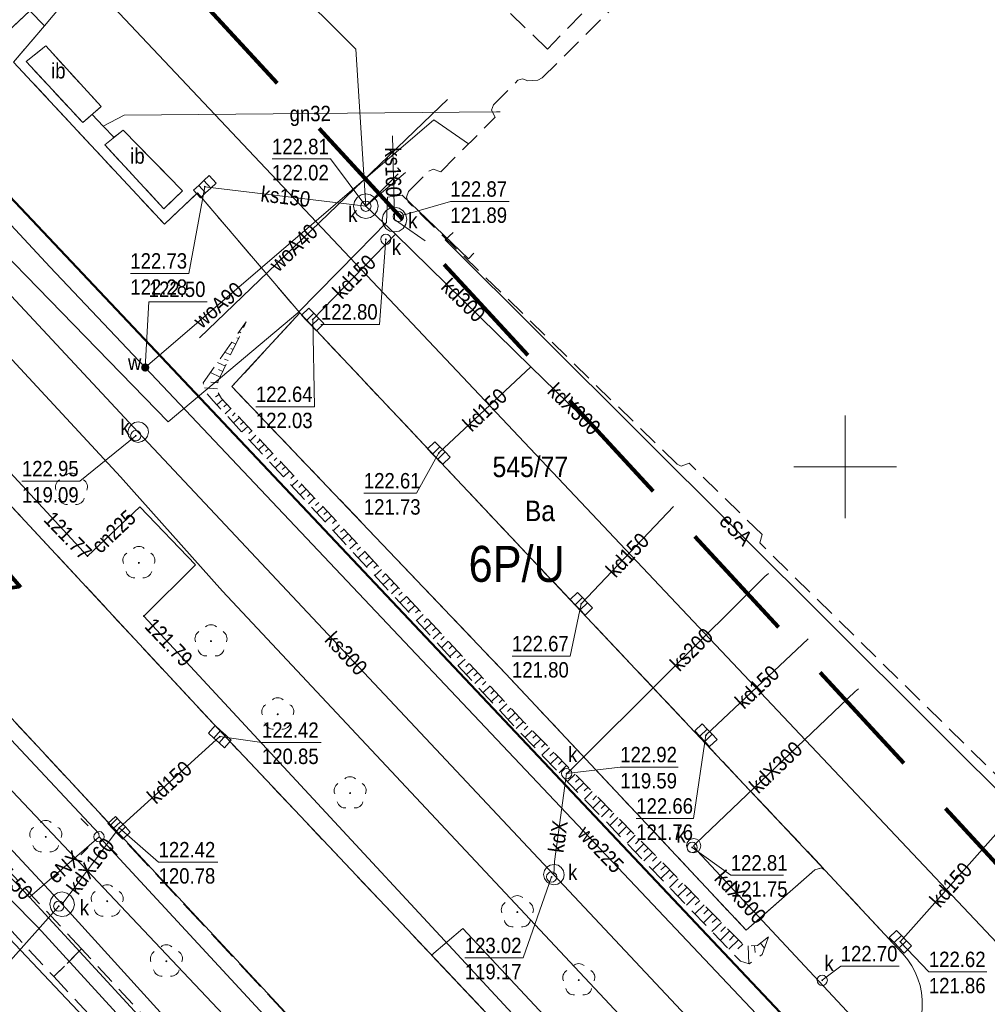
# Model space of a CAD drawing. Header units: metres. Extents: x 0 to 6446955, y 0 to 5658558.
# Tile 80 of 188: x 6441060 to 6441107, y 5654674 to 5654722. Entities that reach past the tile are written whole.
import ezdxf
from ezdxf.enums import TextEntityAlignment as Align

# ---------------------------------------------------------------- set-up
doc = ezdxf.new("R2010")
doc.units = ezdxf.units.M
doc.header["$MEASUREMENT"] = 0
for name, pattern in [('1.0_0.5', [1.5, 1, -0.5]), ('1.5_0.5', [2, 1.5, -0.5]), ('2', [0.9, 0.6, -0.3]), ('219-500', [0]), ('PRZER3-1', [4, 3, -1])]:
    doc.linetypes.add(name, pattern=pattern)
doc.layers.get('0').update_dxf_attribs({"color": 2, "linetype": 'CONTINUOUS', "lineweight": 5})
for name, color, linetype in [('000 Inne (niezydentyfikowane)', 7, 'CONTINUOUS'), ('209-oznaczenie konturu klasyfikacyjnego', 7, 'CONTINUOUS'), ('211-numer działki ewidencyjnej', 7, 'CONTINUOUS'), ('218-kontur użytku gruntowego', 7, 'CONTINUOUS'), ('219-działka ewidencyjna', 7, 'CONTINUOUS'), ('chodnik', 7, 'CONTINUOUS'), ('drzewo liściaste', 7, 'CONTINUOUS'), ('inna budowla', 7, 'CONTINUOUS'), ('inna budowla-Atr17', 7, 'CONTINUOUS'), ('jezdnia', 7, 'CONTINUOUS'), ('komora podziemna', 7, 'CONTINUOUS'), ('kratka ściekowa', 7, 'CONTINUOUS'), ('krawężnik', 7, 'CONTINUOUS'), ('latarnia', 7, 'CONTINUOUS'), ('obszar utwardzony', 7, 'CONTINUOUS'), ('obudowa ochronna przewodu', 7, 'CONTINUOUS'), ('ogrodzenie trwałe', 7, 'CONTINUOUS'), ('przewód ciepłowniczy', 7, 'CONTINUOUS'), ('przewód ciepłowniczy-Atr1', 7, 'CONTINUOUS'), ('przewód elektroenergetyczny podziemny', 7, 'CONTINUOUS'), ('przewód elektroenergetyczny podziemny-Atr1', 7, 'CONTINUOUS'), ('przewód gazowy', 7, 'CONTINUOUS'), ('przewód gazowy-Atr1', 7, 'CONTINUOUS'), ('przewód kanalizacyjny', 7, 'CONTINUOUS'), ('przewód kanalizacyjny-Atr1', 7, 'CONTINUOUS'), ('przewód telekomunikacyjny podziemny', 7, 'CONTINUOUS'), ('przewód wodociągowy', 7, 'CONTINUOUS'), ('przewód wodociągowy-Atr1', 7, 'CONTINUOUS'), ('rzedna', 7, 'CONTINUOUS'), ('rzedna-Atr2', 7, 'CONTINUOUS'), ('rzedna-Atr3', 7, 'CONTINUOUS'), ('skarpa nieumocniona', 7, 'CONTINUOUS'), ('właz do komory lub kanału - okrągły', 7, 'CONTINUOUS'), ('właz do komory lub kanału - okrągły-Atr17', 7, 'CONTINUOUS'), ('Zakres', 7, 'CONTINUOUS'), ('zasuwa lub zawór', 7, 'CONTINUOUS'), ('zasuwa lub zawór-Atr17', 7, 'CONTINUOUS')]:
    doc.layers.add(name, color=color, linetype=linetype)
doc.layers.add('z - kartowanie', color=1, linetype='CONTINUOUS', lineweight=5)
doc.layers.add('z - MPZT', color=121, linetype='PRZER3-1', lineweight=18)
doc.styles.add('MapaZas', font='geodezja.shx', dxfattribs={"width": 0.9})
doc.linetypes.add('902-500', pattern='A,3.75,0,[1,ksztalty.shx,S=0.5,R=0,X=0,Y=0],3.75', length=7.5)
doc.linetypes.add('NLZ', pattern='A,3,-1,[35,msgB.shx,S=0.008,R=0,X=-0.5,Y=0],3', length=7)
doc.linetypes.add('OLZ', pattern='A,3,-1,[36,msgB.shx,S=0.008,R=0,X=-0.5,Y=0],3', length=7)

# ---------------------------------------------------------------- blocks, each defined once
blk = doc.blocks.new('US22')
at = {"color": 0, "linetype": 'Continuous', "lineweight": 13}
blk.add_circle((0, 0), 0.25, dxfattribs=at)
blk = doc.blocks.new('PW01')
at = {"linetype": 'Continuous', "lineweight": 13}
h = blk.add_hatch(color=0, dxfattribs=at)
edge = h.paths.add_edge_path()
edge.add_arc((0, 0), 0.045, 0, 360)
blk = doc.blocks.new('US05')
at = {"color": 0, "linetype": 'Continuous', "lineweight": 13}
for p, q in [((-0.525, -0.25), (-0.525, 0.25)), ((-0.525, 0.25), (-0.175, 0.25)), ((-0.175, -0.25), (-0.175, 0.25)), ((-0.175, 0.25), (0.175, 0.25)), ((0.175, -0.25), (0.175, 0.25)), ((0.175, 0.25), (0.525, 0.25)), ((0.525, -0.25), (0.525, 0.25)), ((-0.525, -0.25), (-0.175, -0.25)), ((-0.175, -0.25), (0.175, -0.25)), ((0.175, -0.25), (0.525, -0.25))]:
    blk.add_line(p, q, dxfattribs=at)
blk = doc.blocks.new('OP021')
at = {"linetype": 'Continuous', "lineweight": 13}
h = blk.add_hatch(color=0, dxfattribs=at)
edge = h.paths.add_edge_path()
edge.add_arc((0, 0), 0.05, 0, 360)
at = {"color": 0, "linetype": 'Continuous', "lineweight": 13}
for centre, start, end in [((0, 0.4), 49.272, 130.728), ((-0.38, 0.124), 121.308, 202.548), ((0.38, 0.124), 337.452, 58.692), ((-0.235, -0.324), 193.221, 274.871), ((0.235, -0.324), 265.129, 346.779)]:
    blk.add_arc(centre, 0.4, start, end, dxfattribs=at)
blk = doc.blocks.new('SM01')
at = {"color": 0, "linetype": 'Continuous', "lineweight": 13}
for p, q in [((-0.53, 0.531), (-0.883, 0.884)), ((0.531, 0.531), (0.884, 0.884)), ((-0.53, -0.53), (-0.883, -0.883)), ((0.531, -0.53), (0.884, -0.883))]:
    blk.add_line(p, q, dxfattribs=at)
blk.add_circle((0, 0), 0.25, dxfattribs=at)
blk = doc.blocks.new('US25')
at = {"linetype": 'Continuous', "lineweight": 0}
h = blk.add_hatch(color=0, dxfattribs=at)
edge = h.paths.add_edge_path()
edge.add_arc((0, 0), 0.2, 0, 360)

msp = doc.modelspace()

# ---------------------------------------------------------------- linework, layer by layer
at = {"color": 0, "lineweight": 13}
for p, q in [((6441100, 5654697.5), (6441100, 5654702.5)), ((6441100, 5654697.5), (6441100, 5654702.5)), ((6441097.5, 5654700), (6441102.5, 5654700)), ((6441097.5, 5654700), (6441102.5, 5654700))]:
    msp.add_line(p, q, dxfattribs=at)
at = {"layer": '000 Inne (niezydentyfikowane)', "color": 7, "linetype": 'Continuous', "lineweight": 13, "flags": 128}
for points in [[(6441070.72, 5654706.78), (6441070.7, 5654706.79)], [(6441070.47, 5654706.24), (6441070.39, 5654706.28)], [(6441070.59, 5654706.51), (6441070.5, 5654706.56)], [(6441070.21, 5654705.7), (6441070.09, 5654705.76)], [(6441070.34, 5654705.97), (6441070.15, 5654706.06)], [(6441069.96, 5654705.17), (6441069.79, 5654705.24)], [(6441070.08, 5654705.44), (6441069.8, 5654705.57)], [(6441069.83, 5654704.9), (6441069.45, 5654705.07)], [(6441069.7, 5654704.63), (6441069.49, 5654704.73)], [(6441069.58, 5654704.36), (6441069.1, 5654704.58)], [(6441069.44, 5654703.79), (6441068.82, 5654703.84)], [(6441069.47, 5654704.08), (6441069.13, 5654704.11)], [(6441069.53, 5654703.52), (6441069.35, 5654703.41)], [(6441069.7, 5654703.27), (6441069.42, 5654703.01)], [(6441069.9, 5654703.05), (6441069.76, 5654702.92)], [(6441070.1, 5654702.83), (6441069.82, 5654702.57)], [(6441070.31, 5654702.62), (6441070.17, 5654702.48)], [(6441070.51, 5654702.4), (6441070.23, 5654702.13)], [(6441070.71, 5654702.18), (6441070.57, 5654702.05)], [(6441070.92, 5654701.96), (6441070.63, 5654701.7)], [(6441071.12, 5654701.74), (6441070.98, 5654701.61)], [(6441071.32, 5654701.53), (6441071.04, 5654701.26)], [(6441071.53, 5654701.31), (6441071.38, 5654701.17)], [(6441071.73, 5654701.09), (6441071.44, 5654700.82)], [(6441071.93, 5654700.87), (6441071.79, 5654700.74)], [(6441072.14, 5654700.66), (6441071.85, 5654700.38)], [(6441072.34, 5654700.44), (6441072.2, 5654700.3)], [(6441072.55, 5654700.22), (6441072.25, 5654699.95)], [(6441072.75, 5654700), (6441072.6, 5654699.86)], [(6441072.95, 5654699.78), (6441072.66, 5654699.51)], [(6441073.16, 5654699.57), (6441073.01, 5654699.43)], [(6441073.36, 5654699.35), (6441073.06, 5654699.07)], [(6441073.56, 5654699.13), (6441073.41, 5654698.99)], [(6441073.77, 5654698.91), (6441073.47, 5654698.63)], [(6441073.97, 5654698.7), (6441073.82, 5654698.55)], [(6441074.17, 5654698.48), (6441073.87, 5654698.2)], [(6441074.38, 5654698.26), (6441074.22, 5654698.12)], [(6441074.58, 5654698.04), (6441074.27, 5654697.76)], [(6441074.78, 5654697.82), (6441074.63, 5654697.68)], [(6441074.99, 5654697.61), (6441074.68, 5654697.32)], [(6441075.19, 5654697.39), (6441075.04, 5654697.24)], [(6441075.39, 5654697.17), (6441075.08, 5654696.88)], [(6441075.6, 5654696.95), (6441075.44, 5654696.81)], [(6441075.8, 5654696.74), (6441075.49, 5654696.45)], [(6441076, 5654696.52), (6441075.85, 5654696.37)], [(6441076.21, 5654696.3), (6441075.89, 5654696.01)], [(6441076.41, 5654696.08), (6441076.25, 5654695.94)], [(6441076.61, 5654695.86), (6441076.3, 5654695.57)], [(6441076.82, 5654695.65), (6441076.66, 5654695.5)], [(6441077.02, 5654695.43), (6441076.7, 5654695.13)], [(6441077.22, 5654695.21), (6441077.06, 5654695.06)], [(6441077.43, 5654694.99), (6441077.11, 5654694.7)], [(6441077.63, 5654694.78), (6441077.47, 5654694.63)], [(6441077.83, 5654694.56), (6441077.51, 5654694.26)], [(6441078.04, 5654694.34), (6441077.88, 5654694.19)], [(6441078.24, 5654694.12), (6441077.92, 5654693.82)], [(6441078.44, 5654693.9), (6441078.28, 5654693.75)], [(6441078.65, 5654693.69), (6441078.32, 5654693.38)], [(6441078.85, 5654693.47), (6441078.69, 5654693.32)], [(6441079.05, 5654693.25), (6441078.73, 5654692.94)], [(6441079.26, 5654693.03), (6441079.09, 5654692.88)], [(6441079.46, 5654692.81), (6441079.13, 5654692.51)], [(6441079.66, 5654692.6), (6441079.5, 5654692.44)], [(6441079.87, 5654692.38), (6441079.54, 5654692.07)], [(6441080.07, 5654692.16), (6441079.91, 5654692.01)], [(6441080.28, 5654691.94), (6441079.94, 5654691.63)], [(6441080.48, 5654691.73), (6441080.31, 5654691.57)], [(6441080.68, 5654691.51), (6441080.35, 5654691.19)], [(6441080.89, 5654691.29), (6441080.72, 5654691.13)], [(6441081.09, 5654691.07), (6441080.75, 5654690.76)], [(6441081.29, 5654690.85), (6441081.12, 5654690.7)], [(6441081.5, 5654690.64), (6441081.16, 5654690.32)], [(6441081.7, 5654690.42), (6441081.53, 5654690.26)], [(6441081.9, 5654690.2), (6441081.56, 5654689.88)], [(6441082.11, 5654689.98), (6441081.93, 5654689.82)], [(6441082.31, 5654689.77), (6441081.97, 5654689.44)], [(6441082.51, 5654689.55), (6441082.34, 5654689.39)], [(6441082.72, 5654689.33), (6441082.37, 5654689.01)], [(6441082.92, 5654689.11), (6441082.75, 5654688.95)], [(6441083.12, 5654688.89), (6441082.78, 5654688.57)], [(6441083.33, 5654688.68), (6441083.15, 5654688.51)], [(6441083.53, 5654688.46), (6441083.18, 5654688.13)], [(6441083.73, 5654688.24), (6441083.56, 5654688.08)], [(6441083.94, 5654688.02), (6441083.59, 5654687.69)], [(6441084.14, 5654687.81), (6441083.96, 5654687.64)], [(6441084.34, 5654687.59), (6441083.99, 5654687.26)], [(6441084.55, 5654687.37), (6441084.38, 5654687.2)], [(6441084.76, 5654687.16), (6441084.41, 5654686.82)], [(6441084.97, 5654686.95), (6441084.8, 5654686.78)], [(6441085.18, 5654686.74), (6441084.83, 5654686.39)], [(6441085.39, 5654686.53), (6441085.21, 5654686.35)], [(6441085.6, 5654686.31), (6441085.24, 5654685.96)], [(6441085.81, 5654686.1), (6441085.63, 5654685.92)], [(6441086.02, 5654685.89), (6441085.65, 5654685.53)], [(6441086.23, 5654685.68), (6441086.04, 5654685.5)], [(6441086.43, 5654685.46), (6441086.07, 5654685.1)], [(6441086.64, 5654685.25), (6441086.46, 5654685.07)], [(6441086.85, 5654685.04), (6441086.48, 5654684.67)], [(6441087.06, 5654684.83), (6441086.87, 5654684.64)], [(6441087.27, 5654684.62), (6441086.89, 5654684.24)], [(6441087.48, 5654684.4), (6441087.29, 5654684.22)], [(6441087.69, 5654684.19), (6441087.31, 5654683.81)], [(6441087.9, 5654683.98), (6441087.71, 5654683.79)], [(6441088.11, 5654683.77), (6441087.72, 5654683.38)], [(6441088.32, 5654683.55), (6441088.12, 5654683.36)], [(6441088.53, 5654683.34), (6441088.13, 5654682.96)], [(6441088.74, 5654683.13), (6441088.54, 5654682.93)], [(6441088.94, 5654682.92), (6441088.55, 5654682.53)], [(6441089.15, 5654682.7), (6441088.95, 5654682.51)], [(6441089.36, 5654682.49), (6441088.96, 5654682.1)], [(6441089.57, 5654682.28), (6441089.37, 5654682.08)], [(6441089.78, 5654682.07), (6441089.38, 5654681.67)], [(6441089.99, 5654681.86), (6441089.79, 5654681.65)], [(6441090.2, 5654681.64), (6441089.79, 5654681.24)], [(6441090.41, 5654681.43), (6441090.2, 5654681.23)], [(6441090.62, 5654681.22), (6441090.2, 5654680.81)], [(6441090.83, 5654681.01), (6441090.62, 5654680.8)], [(6441091.04, 5654680.79), (6441090.62, 5654680.38)], [(6441091.25, 5654680.58), (6441091.03, 5654680.37)], [(6441091.46, 5654680.37), (6441091.03, 5654679.95)], [(6441091.87, 5654679.94), (6441091.44, 5654679.52)], [(6441091.66, 5654680.16), (6441091.45, 5654679.95)], [(6441092.29, 5654679.52), (6441091.86, 5654679.09)], [(6441092.08, 5654679.73), (6441091.87, 5654679.52)], [(6441092.5, 5654679.31), (6441092.28, 5654679.09)], [(6441092.71, 5654679.1), (6441092.27, 5654678.66)], [(6441092.92, 5654678.88), (6441092.7, 5654678.67)], [(6441093.13, 5654678.67), (6441092.68, 5654678.23)], [(6441093.34, 5654678.46), (6441093.11, 5654678.24)], [(6441093.55, 5654678.25), (6441093.1, 5654677.8)], [(6441093.76, 5654678.03), (6441093.53, 5654677.81)], [(6441093.97, 5654677.82), (6441093.51, 5654677.37)], [(6441094.38, 5654677.4), (6441093.92, 5654676.94)], [(6441094.17, 5654677.61), (6441093.95, 5654677.38)], [(6441094.8, 5654676.97), (6441094.34, 5654676.51)], [(6441094.59, 5654677.19), (6441094.36, 5654676.96)], [(6441095.01, 5654676.76), (6441094.78, 5654676.53)], [(6441095.27, 5654676.67), (6441095.31, 5654675.8)], [(6441095.59, 5654676.68), (6441095.61, 5654676.35)], [(6441095.88, 5654676.81), (6441096.07, 5654676.57)]]:
    msp.add_lwpolyline(points, dxfattribs=at)
at = {"layer": '218-kontur użytku gruntowego', "color": 3, "linetype": 'Continuous', "lineweight": 13, "flags": 128}
for points in [[(6441051.04, 5654721.94), (6441113.27, 5654656.02)], [(6441113.27, 5654656.02), (6441051.04, 5654721.94)]]:
    msp.add_lwpolyline(points, dxfattribs=at)
at = {"layer": '219-działka ewidencyjna', "color": 3, "linetype": '219-500', "lineweight": 13}
msp.add_lwpolyline([(6441113.27, 5654656.02), (6440965.361, 5654812.714)], dxfattribs=at)
at = {"layer": '219-działka ewidencyjna', "color": 3, "linetype": '219-500', "lineweight": 13, "flags": 128}
for points in [[(6441054.74, 5654689.18), (6441098.31, 5654643.08)], [(6441094.66, 5654639.63), (6441051.23, 5654685.59)]]:
    msp.add_lwpolyline(points, dxfattribs=at)
at = {"layer": 'chodnik', "color": 7, "linetype": '1.0_0.5', "lineweight": 13}
for p, q in [((6441062.83, 5654676.53), (6441061.48, 5654675.18)), ((6441071.432, 5654667.229), (6441062.83, 5654676.53)), ((6441061.48, 5654675.18), (6441078.18, 5654657.15))]:
    msp.add_line(p, q, dxfattribs=at)
for points in [[(6441075, 5654737.84), (6441061.02, 5654721.46), (6441059.52, 5654719.7), (6441066.86, 5654711.8), (6441068.48, 5654713.33), (6441073.45, 5654707.49), (6441099.03, 5654680.35), (6441102.82, 5654676.28), (6441103.04, 5654676), (6441103.24, 5654675.71), (6441103.4, 5654675.4), (6441103.54, 5654675.07), (6441103.64, 5654674.74), (6441103.71, 5654674.4), (6441103.74, 5654674.05), (6441103.74, 5654673.7)], [(6441089.26, 5654724.21), (6441085.51, 5654720.33), (6441083.63, 5654722.14)], [(6441108.98, 5654683.39), (6441095.84, 5654696.29), (6441095.95, 5654696.7), (6441092.4, 5654700.17), (6441092.02, 5654700.02), (6441091.82, 5654700.12), (6441078.73, 5654712.89), (6441078.64, 5654713.12), (6441078.75, 5654713.39), (6441079.73, 5654714.39), (6441079.94, 5654714.49), (6441080.31, 5654714.36), (6441082.96, 5654717.01), (6441082.78, 5654717.36), (6441082.88, 5654717.61), (6441084.07, 5654718.81), (6441084.29, 5654718.88), (6441084.55, 5654718.79), (6441085.04, 5654718.81), (6441085.25, 5654718.93), (6441089.92, 5654723.56)]]:
    msp.add_lwpolyline(points, dxfattribs=at)
at = {"layer": 'chodnik', "color": 7, "linetype": '1.0_0.5', "lineweight": 13, "flags": 128}
for points in [[(6441060.14, 5654719.72), (6441061.09, 5654720.48), (6441063.79, 5654717.53), (6441062.89, 5654716.75)], [(6441067.74, 5654713.43), (6441066.83, 5654712.56), (6441063.96, 5654715.67), (6441064.86, 5654716.38)], [(6441062.83, 5654676.53), (6441031.22, 5654710.52), (6441029.85, 5654709.25), (6441040.53, 5654697.73), (6441061.48, 5654675.18)]]:
    msp.add_lwpolyline(points, close=True, dxfattribs=at)
at = {"layer": 'inna budowla', "color": 7, "linetype": 'Continuous', "lineweight": 13, "flags": 128}
for points in [[(6441061.09, 5654720.48), (6441060.14, 5654719.72), (6441062.89, 5654716.75), (6441063.79, 5654717.53)], [(6441064.86, 5654716.38), (6441063.96, 5654715.67), (6441066.83, 5654712.56), (6441067.74, 5654713.43)]]:
    msp.add_lwpolyline(points, close=True, dxfattribs=at)
at = {"layer": 'jezdnia', "color": 7, "linetype": '1.5_0.5', "lineweight": 13}
for points in [[(6441108.04, 5654645.68), (6441101.99, 5654652.14), (6441088.28, 5654667.32), (6441069.91, 5654686.77), (6441069.5, 5654687.22), (6441045.72, 5654712.8), (6441044.23, 5654714.4), (6441037.02, 5654722.12), (6441014.05, 5654746.81), (6441013.69, 5654747.24), (6440979.44, 5654783.96), (6440979.03, 5654784.41), (6440958.525, 5654806.447)], [(6440953.435, 5654801.78), (6440964.82, 5654789.35), (6440983.59, 5654769.41), (6440986.02, 5654766.81), (6440986.68, 5654766.1), (6440989.64, 5654762.78), (6440998.11, 5654753.44), (6441004.18, 5654747.07), (6441022.71, 5654727.16), (6441022.79, 5654727.07), (6441022.86, 5654726.99), (6441023.7, 5654726.09), (6441028.12, 5654721.42), (6441028.19, 5654721.35), (6441028.28, 5654721.25), (6441028.36, 5654721.16), (6441028.61, 5654720.89), (6441038.05, 5654710.82), (6441038.2, 5654710.67), (6441038.35, 5654710.5), (6441039.21, 5654709.5), (6441111.88, 5654631.28)]]:
    msp.add_lwpolyline(points, dxfattribs=at)
at = {"layer": 'komora podziemna', "color": 32, "linetype": 'Continuous', "lineweight": 13, "flags": 128}
for points in [[(6441076.67, 5654713.28), (6441076.9, 5654713.23), (6441077.09, 5654713.1), (6441077.22, 5654712.91), (6441077.27, 5654712.68), (6441077.22, 5654712.45), (6441077.09, 5654712.26), (6441076.9, 5654712.13), (6441076.67, 5654712.08), (6441076.44, 5654712.13), (6441076.25, 5654712.26), (6441076.12, 5654712.45), (6441076.07, 5654712.68), (6441076.12, 5654712.91), (6441076.25, 5654713.1), (6441076.44, 5654713.23)], [(6441078.06, 5654712.63), (6441078.29, 5654712.58), (6441078.49, 5654712.45), (6441078.62, 5654712.26), (6441078.66, 5654712.03), (6441078.62, 5654711.8), (6441078.49, 5654711.6), (6441078.29, 5654711.47), (6441078.06, 5654711.43), (6441077.83, 5654711.47), (6441077.64, 5654711.6), (6441077.51, 5654711.8), (6441077.46, 5654712.03), (6441077.51, 5654712.26), (6441077.64, 5654712.45), (6441077.83, 5654712.58)], [(6441065.6, 5654702.18), (6441065.79, 5654702.14), (6441065.94, 5654702.03), (6441066.05, 5654701.87), (6441066.09, 5654701.68), (6441066.04, 5654701.49), (6441065.93, 5654701.33), (6441065.77, 5654701.22), (6441065.58, 5654701.18), (6441065.39, 5654701.23), (6441065.23, 5654701.34), (6441065.12, 5654701.5), (6441065.09, 5654701.69), (6441065.13, 5654701.88), (6441065.24, 5654702.04), (6441065.41, 5654702.15)], [(6441092.97, 5654681.54), (6441092.94, 5654681.42), (6441092.87, 5654681.3), (6441092.75, 5654681.23), (6441092.62, 5654681.2), (6441092.49, 5654681.23), (6441092.37, 5654681.31), (6441092.3, 5654681.43), (6441092.27, 5654681.56), (6441092.3, 5654681.69), (6441092.38, 5654681.81), (6441092.5, 5654681.87), (6441092.63, 5654681.9), (6441092.76, 5654681.87), (6441092.88, 5654681.8), (6441092.94, 5654681.68)], [(6441086.32, 5654680.13), (6441086.28, 5654679.95), (6441086.17, 5654679.79), (6441086.01, 5654679.68), (6441085.82, 5654679.64), (6441085.63, 5654679.69), (6441085.47, 5654679.8), (6441085.36, 5654679.96), (6441085.32, 5654680.15), (6441085.37, 5654680.34), (6441085.48, 5654680.5), (6441085.64, 5654680.61), (6441085.83, 5654680.64), (6441086.02, 5654680.6), (6441086.18, 5654680.49), (6441086.29, 5654680.33)], [(6441062.48, 5654678.68), (6441062.43, 5654678.46), (6441062.29, 5654678.27), (6441062.1, 5654678.14), (6441061.87, 5654678.1), (6441061.64, 5654678.15), (6441061.45, 5654678.28), (6441061.33, 5654678.48), (6441061.28, 5654678.71), (6441061.34, 5654678.94), (6441061.47, 5654679.12), (6441061.66, 5654679.25), (6441061.89, 5654679.3), (6441062.12, 5654679.24), (6441062.31, 5654679.11), (6441062.44, 5654678.92)]]:
    msp.add_lwpolyline(points, close=True, dxfattribs=at)
at = {"layer": 'krawężnik', "color": 7, "linetype": 'Continuous', "lineweight": 13, "flags": 128}
for points in [[(6441090.27, 5654753.38), (6441076.57, 5654766.92), (6441051.16, 5654741.34), (6441035.96, 5654757.62), (6441027.7, 5654749.87), (6441039.59, 5654737.11), (6441043.24, 5654740.55), (6441043.82, 5654739.06), (6441043.94, 5654737.57), (6441043.46, 5654736.3), (6441042.78, 5654735.26), (6441040.97, 5654733.58), (6441046.42, 5654727.73), (6441048.25, 5654729.43), (6441049.6, 5654730.12), (6441051.16, 5654730.24), (6441053.32, 5654729.37), (6441049.9, 5654726.12), (6441056.64, 5654718.76), (6441060.32, 5654722.19), (6441061.02, 5654721.46)], [(6441013.69, 5654747.24), (6441014.05, 5654746.81), (6441037.02, 5654722.12), (6441044.23, 5654714.4), (6441045.72, 5654712.8), (6441069.5, 5654687.22), (6441069.91, 5654686.77), (6441088.28, 5654667.32), (6441101.99, 5654652.14), (6441108.04, 5654645.68)], [(6441061.02, 5654721.46), (6441059.52, 5654719.7), (6441066.86, 5654711.8), (6441068.48, 5654713.33)], [(6441068.48, 5654713.33), (6441073.45, 5654707.49)], [(6441038.35, 5654710.5), (6441039.21, 5654709.5), (6441064.3, 5654682.5), (6441064.72, 5654682.06), (6441096.81, 5654647.57), (6441102.81, 5654641.06), (6441111.88, 5654631.28), (6441127.74, 5654614.24), (6441128.11, 5654613.78), (6441162.42, 5654577.07), (6441162.83, 5654576.59), (6441168.6, 5654569.48)], [(6441073.45, 5654707.49), (6441070.15, 5654703.9), (6441083.47, 5654689.93)], [(6441099.03, 5654680.35), (6441073.45, 5654707.49)], [(6441099.03, 5654680.35), (6441098.84, 5654680.47), (6441098.52, 5654680.38), (6441095.18, 5654677.44), (6441083.47, 5654689.93)], [(6441102.82, 5654676.28), (6441099.03, 5654680.35)], [(6441102.82, 5654676.28), (6441103.04, 5654676), (6441103.24, 5654675.71), (6441103.4, 5654675.4), (6441103.54, 5654675.07), (6441103.64, 5654674.74), (6441103.71, 5654674.4), (6441103.74, 5654674.05), (6441103.74, 5654673.7), (6441103.72, 5654673.35), (6441103.65, 5654673), (6441103.54, 5654672.66), (6441103.42, 5654672.34), (6441103.25, 5654672.03), (6441103.06, 5654671.73), (6441102.84, 5654671.46), (6441102.6, 5654671.21)]]:
    msp.add_lwpolyline(points, dxfattribs=at)
at = {"layer": 'obszar utwardzony', "color": 7, "linetype": '1.5_0.5', "lineweight": 13, "flags": 128}
for points in [[(6441090.27, 5654753.38), (6441076.57, 5654766.92), (6441051.16, 5654741.34), (6441035.96, 5654757.62), (6441027.7, 5654749.87), (6441039.59, 5654737.11), (6441043.24, 5654740.55), (6441043.82, 5654739.06), (6441043.94, 5654737.57), (6441043.46, 5654736.3), (6441042.78, 5654735.26), (6441040.97, 5654733.58), (6441046.42, 5654727.73), (6441048.25, 5654729.43), (6441049.6, 5654730.12), (6441051.16, 5654730.24), (6441053.32, 5654729.37), (6441049.9, 5654726.12), (6441056.64, 5654718.76), (6441060.32, 5654722.19), (6441061.02, 5654721.46), (6441075, 5654737.84), (6441075.24, 5654738.09)], [(6441098.84, 5654680.47), (6441099.03, 5654680.35), (6441073.45, 5654707.49), (6441070.15, 5654703.9), (6441083.47, 5654689.93), (6441095.18, 5654677.44), (6441098.52, 5654680.38)]]:
    msp.add_lwpolyline(points, close=True, dxfattribs=at)
at = {"layer": 'obudowa ochronna przewodu', "color": 7, "linetype": 'Continuous', "lineweight": 35, "flags": 128}
msp.add_lwpolyline([(6441064.73, 5654699.5), (6441069.69, 5654693.94)], dxfattribs=at)
at = {"layer": 'ogrodzenie trwałe', "color": 7, "linetype": '902-500', "lineweight": 35, "flags": 128}
msp.add_lwpolyline([(6441050.92, 5654722.07), (6441100.72, 5654669.28)], dxfattribs=at)
at = {"layer": 'przewód ciepłowniczy', "color": 212, "linetype": 'Continuous', "lineweight": 13, "flags": 128}
msp.add_lwpolyline([(6441124.1, 5654629.78), (6441120.83, 5654633.31), (6441123.34, 5654635.76), (6441120.63, 5654638.68), (6441118.06, 5654636.26), (6441089.56, 5654667.15), (6441065.86, 5654692.73), (6441068.37, 5654695.22), (6441065.66, 5654698.05), (6441063.12, 5654695.65), (6441024.25, 5654737.71), (6441000.55, 5654763.15), (6441000.46, 5654763.24), (6440996.08, 5654767.94)], dxfattribs=at)
at = {"layer": 'przewód elektroenergetyczny podziemny', "color": 1, "linetype": 'Continuous', "lineweight": 13, "flags": 128}
for points in [[(6440965.45, 5654805.6), (6440983.91, 5654786.04), (6440989.99, 5654779.72), (6441019.91, 5654747.86), (6441045.24, 5654720.53), (6441049.34, 5654716.08), (6441050.1, 5654715.3), (6441064.73, 5654699.5), (6441069.69, 5654693.94), (6441105.43, 5654655.8)], [(6441115.14, 5654671.45), (6441113.35, 5654676.64), (6441108.83, 5654682.85), (6441080.53, 5654711.05), (6441080.92, 5654711.4)], [(6441043.45, 5654703.73), (6441063.67, 5654682.15), (6441063.68, 5654681.99)], [(6441060.3, 5654679.05), (6441039.95, 5654700.31)], [(6441060.3, 5654679.05), (6441063.68, 5654681.99)], [(6441063.68, 5654681.99), (6441082.73, 5654661.39), (6441082.83, 5654661.34)], [(6441079.58, 5654658.1), (6441060.3, 5654679.05)]]:
    msp.add_lwpolyline(points, dxfattribs=at)
at = {"layer": 'przewód gazowy', "color": 40, "linetype": 'Continuous', "lineweight": 13, "flags": 128}
for points in [[(6441063.88, 5654716.58), (6441064.9, 5654717.11), (6441083.02, 5654717.27), (6441083.21, 5654717.27)], [(6441063.34, 5654717.14), (6441063.88, 5654716.58)], [(6441063.88, 5654716.58), (6441064.41, 5654716.02)]]:
    msp.add_lwpolyline(points, dxfattribs=at)
at = {"layer": 'przewód kanalizacyjny', "color": 34, "linetype": 'Continuous', "lineweight": 13, "flags": 128}
for points in [[(6441051.18, 5654745.25), (6441052.08, 5654744.3), (6441076.18, 5654720.33), (6441076.67, 5654712.68)], [(6441065.59, 5654701.68), (6441044.6, 5654724.22)], [(6441077.96, 5654716.1), (6441078.06, 5654712.03)], [(6441076.67, 5654712.68), (6441078.59, 5654714.32)], [(6441078.24, 5654714.25), (6441076.67, 5654712.68)], [(6441068.83, 5654713.63), (6441076.67, 5654712.68)], [(6441076.67, 5654712.68), (6441078.11, 5654711.32)], [(6441078.06, 5654712.03), (6441079.55, 5654711)], [(6441078.11, 5654711.32), (6441074.08, 5654707.17)], [(6441078.11, 5654711.32), (6441084.7, 5654704.87)], [(6441061.88, 5654678.7), (6441035.61, 5654706.94)], [(6441084.7, 5654704.87), (6441080.22, 5654700.67)], [(6441084.7, 5654704.87), (6441088.92, 5654700.75), (6441089.01, 5654700.65)], [(6441085.82, 5654680.14), (6441065.59, 5654701.68)], [(6441091.64, 5654698.07), (6441087.15, 5654693.33)], [(6441096.26, 5654694.8), (6441096.09, 5654694.66), (6441086.66, 5654685.26), (6441086.44, 5654685.06)], [(6441098.19, 5654691.63), (6441093.22, 5654686.93)], [(6441100.65, 5654689.18), (6441100.48, 5654689.06), (6441092.75, 5654681.68), (6441092.62, 5654681.55)], [(6441069.56, 5654686.86), (6441064.66, 5654682.42)], [(6441086.44, 5654685.06), (6441086.4, 5654684.82), (6441085.85, 5654680.78), (6441085.82, 5654680.14)], [(6441061.88, 5654678.7), (6441064.66, 5654682.42)], [(6441107.59, 5654682.41), (6441102.68, 5654676.88)], [(6441092.62, 5654681.55), (6441092.8, 5654681.3), (6441100.99, 5654672.53)], [(6441106.39, 5654658.22), (6441085.82, 5654680.14)], [(6441083.33, 5654655.06), (6441061.88, 5654678.7)]]:
    msp.add_lwpolyline(points, dxfattribs=at)
at = {"layer": 'przewód telekomunikacyjny podziemny', "color": 30, "linetype": 'Continuous', "lineweight": 13, "flags": 128}
for points in [[(6441016.47, 5654722.93), (6441016.97, 5654722.94), (6441017.45, 5654722.95), (6441018.49, 5654723.9), (6441019.22, 5654724.17), (6441021.53, 5654726.19), (6441030.44, 5654733.54), (6441034, 5654736.91), (6441041.33, 5654729.57), (6441045.74, 5654724.37), (6441046.64, 5654722.11), (6441047.92, 5654720.38), (6441050.55, 5654718.12), (6441052.64, 5654716.98), (6441067.05, 5654702.19), (6441073.36, 5654707.49), (6441076.28, 5654710.46), (6441077.68, 5654711.89), (6441077.72, 5654713.12), (6441078.44, 5654713.22), (6441081.66, 5654710.12), (6441081.93, 5654710.4)], [(6441016.45, 5654722.92), (6441016.78, 5654722.34), (6441033.41, 5654705.19), (6441060.71, 5654677.58), (6441082.44, 5654653.82), (6441096.27, 5654639.21), (6441096.65, 5654638.72)]]:
    msp.add_lwpolyline(points, dxfattribs=at)
at = {"layer": 'przewód wodociągowy', "color": 5, "linetype": 'Continuous', "lineweight": 13, "flags": 128}
for points in [[(6441065.93, 5654704.83), (6441061.29, 5654709.73), (6441050.77, 5654721.04)], [(6441068.57, 5654706.27), (6441080.28, 5654717.53), (6441080.64, 5654717.88)], [(6441081.67, 5654715.72), (6441079.98, 5654716.88), (6441065.93, 5654704.83)], [(6441115.89, 5654652.02), (6441110.26, 5654657.92), (6441065.93, 5654704.83)]]:
    msp.add_lwpolyline(points, dxfattribs=at)
at = {"layer": 'rzedna-Atr2', "color": 7, "lineweight": 13, "flags": 128}
for points in [[(6441076.67, 5654712.68), (6441074.95, 5654714.98), (6441072.102, 5654714.98)], [(6441078.25, 5654712.18), (6441080.78, 5654712.91), (6441083.639, 5654712.91)], [(6441077.64, 5654711.07), (6441077.33, 5654706.93), (6441074.482, 5654706.93)], [(6441065.47, 5654701.51), (6441062.75, 5654699.3), (6441059.928, 5654699.3)], [(6441086.44, 5654685.06), (6441089.05, 5654685.38), (6441091.872, 5654685.38)], [(6441092.55, 5654681.47), (6441094.43, 5654680.11), (6441096.991, 5654680.11)], [(6441085.71, 5654680.03), (6441084.33, 5654676.09), (6441081.482, 5654676.09)], [(6441061.72, 5654678.61), (6441058.98, 5654675.53), (6441056.19, 5654675.53)], [(6441098.88, 5654675), (6441099.78, 5654675.69), (6441102.628, 5654675.69)]]:
    msp.add_lwpolyline(points, dxfattribs=at)
at = {"layer": 'rzedna-Atr2', "color": 34, "lineweight": 13, "flags": 128}
for points in [[(6441068.83, 5654713.63), (6441068.06, 5654709.41), (6441065.206, 5654709.41)], [(6441074.08, 5654707.17), (6441074.17, 5654702.92), (6441071.316, 5654702.92)], [(6441080.22, 5654700.67), (6441079.13, 5654698.71), (6441076.569, 5654698.71)], [(6441087.15, 5654693.33), (6441086.61, 5654690.78), (6441083.783, 5654690.78)], [(6441069.56, 5654686.86), (6441071.61, 5654686.57), (6441074.496, 5654686.57)], [(6441093.22, 5654686.93), (6441092.62, 5654682.88), (6441089.83, 5654682.88)], [(6441064.66, 5654682.42), (6441066.58, 5654680.75), (6441069.466, 5654680.75)], [(6441102.68, 5654676.88), (6441104.07, 5654675.41), (6441106.892, 5654675.41)]]:
    msp.add_lwpolyline(points, dxfattribs=at)
at = {"layer": 'rzedna-Atr2', "color": 5, "lineweight": 13, "flags": 128}
msp.add_lwpolyline([(6441065.93, 5654704.83), (6441066.1, 5654708.03), (6441068.948, 5654708.03)], dxfattribs=at)
at = {"layer": 'skarpa nieumocniona', "color": 7, "linetype": '1.0_0.5', "lineweight": 13, "flags": 128}
msp.add_lwpolyline([(6441096.27, 5654677.12), (6441095.73, 5654676.69), (6441095.11, 5654676.66), (6441084.36, 5654687.57), (6441069.65, 5654703.32), (6441069.43, 5654703.69), (6441069.47, 5654704.13), (6441070.85, 5654707.06), (6441068.75, 5654704.08), (6441068.9, 5654703.6), (6441069.23, 5654703.21), (6441083.96, 5654687.29), (6441094.9, 5654675.93), (6441095.32, 5654675.8), (6441095.96, 5654676.26)], close=True, dxfattribs=at)
msp.add_lwpolyline([(6441096.27, 5654677.12), (6441095.73, 5654676.69), (6441095.11, 5654676.66), (6441084.36, 5654687.57), (6441069.65, 5654703.32), (6441069.43, 5654703.69), (6441069.47, 5654704.13), (6441070.85, 5654707.06), (6441068.75, 5654704.08), (6441068.9, 5654703.6), (6441069.23, 5654703.21), (6441083.96, 5654687.29), (6441094.9, 5654675.93), (6441095.32, 5654675.8), (6441095.96, 5654676.26)], close=True, dxfattribs=at)
at = {"layer": 'z - kartowanie', "color": 6, "linetype": 'Continuous'}
msp.add_lwpolyline([(6441079.864, 5654676.231), (6441081.39, 5654677.52), (6441089.51, 5654668.82), (6441091.08, 5654667.6), (6441092.99, 5654667.05), (6441094.97, 5654667.28), (6441096.34, 5654667.91), (6441098.98, 5654670.39), (6441100.313, 5654668.897), (6441097.81, 5654666.54), (6441096.54, 5654665.76), (6441095.14, 5654665.28), (6441093.63, 5654665.06), (6441091.66, 5654665.27), (6441089.88, 5654666.02), (6441088.28, 5654667.32), (6441079.864, 5654676.231)], dxfattribs=at)
at = {"layer": 'z - MPZT', "linetype": 'NLZ', "lineweight": 35}
msp.add_lwpolyline([(6441134.063, 5654648.54), (6441120.542, 5654662.884), (6441017.553, 5654771.991), (6440984.7, 5654806.795)], dxfattribs=at)
at = {"layer": 'z - MPZT', "linetype": 'Continuous', "lineweight": 50}
msp.add_lwpolyline([(6440977.428, 5654799.93), (6441010.281, 5654765.126), (6441113.27, 5654656.02), (6441127.07, 5654641.38), (6441189.5, 5654575.13), (6441198.538, 5654584.478)], dxfattribs=at)
at = {"layer": 'Zakres', "color": 6, "linetype": '2', "lineweight": 100, "ltscale": 10, "flags": 128}
msp.add_lwpolyline([(6441211.03, 5654460.14), (6441266.77, 5654512.35), (6441224.8, 5654559.63), (6441178.57, 5654603.37), (6440988.78, 5654809.39), (6440937.98, 5654767.06), (6441124.95, 5654563.86), (6441139.06, 5654527.87)], close=True, dxfattribs=at)

# ---------------------------------------------------------------- block references
at = {"layer": 'drzewo liściaste', "color": 94, "linetype": 'Continuous', "lineweight": 13}
for p in [(6441061.09, 5654681.98), (6441064.08, 5654678.85), (6441066.96, 5654675.93)]:
    msp.add_blockref('OP021', p, dxfattribs=at)
at = {"layer": 'kratka ściekowa', "color": 34, "linetype": 'Continuous', "lineweight": 13}
for p, rotation in [((6441068.83, 5654713.63), 42.74), ((6441074.08, 5654707.17), 314.22), ((6441080.22, 5654700.67), 314.73), ((6441087.15, 5654693.33), 314.04), ((6441093.22, 5654686.93), 313.4299999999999), ((6441069.56, 5654686.86), 317.7), ((6441064.66, 5654682.42), 133.379), ((6441102.68, 5654676.88), 313.95)]:
    msp.add_blockref('US05', p, dxfattribs=dict(at, rotation=rotation))
at = {"layer": 'latarnia', "color": 7, "linetype": 'Continuous', "lineweight": 13}
msp.add_blockref('SM01', (6441063.68, 5654681.99), dxfattribs=at)
at = {"layer": 'rzedna', "color": 34, "linetype": 'Continuous', "lineweight": 13}
for p in [(6441068.83, 5654713.63), (6441076.67, 5654712.68), (6441078.25, 5654712.18), (6441077.64, 5654711.07), (6441074.08, 5654707.17), (6441065.47, 5654701.51), (6441080.22, 5654700.67), (6441087.15, 5654693.33), (6441069.56, 5654686.86), (6441093.22, 5654686.93), (6441086.44, 5654685.06), (6441064.66, 5654682.42), (6441092.55, 5654681.47), (6441085.71, 5654680.03), (6441061.72, 5654678.61), (6441102.68, 5654676.88), (6441098.88, 5654675)]:
    msp.add_blockref('PW01', p, dxfattribs=at)
at = {"layer": 'rzedna', "color": 5, "linetype": 'Continuous', "lineweight": 13}
msp.add_blockref('PW01', (6441065.93, 5654704.83), dxfattribs=at)
at = {"layer": 'rzedna', "color": 212, "linetype": 'Continuous', "lineweight": 13}
for p in [(6441063.12, 5654695.65), (6441065.86, 5654692.73)]:
    msp.add_blockref('PW01', p, dxfattribs=at)
at = {"layer": 'rzedna', "color": 1, "linetype": 'Continuous', "lineweight": 13}
msp.add_blockref('PW01', (6441060.3, 5654679.05), dxfattribs=at)
at = {"layer": 'właz do komory lub kanału - okrągły', "color": 7, "linetype": 'Continuous', "lineweight": 13}
for p in [(6441076.67, 5654712.68), (6441078.25, 5654712.18), (6441077.64, 5654711.07), (6441065.47, 5654701.51), (6441086.44, 5654685.06), (6441092.55, 5654681.47), (6441085.71, 5654680.03), (6441061.72, 5654678.61), (6441098.88, 5654675)]:
    msp.add_blockref('US22', p, dxfattribs=at)
at = {"layer": 'z - kartowanie', "color": 94, "linetype": 'Continuous', "lineweight": 13}
for p in [(6441062.34, 5654698.89), (6441065.62, 5654695.32), (6441069.13, 5654691.51), (6441072.38, 5654687.95), (6441075.9, 5654684.11), (6441084.04, 5654678.32), (6441087.03, 5654675.01)]:
    msp.add_blockref('OP021', p, dxfattribs=at)
at = {"layer": 'zasuwa lub zawór', "color": 5, "linetype": 'Continuous', "lineweight": 13}
msp.add_blockref('US25', (6441065.93, 5654704.83), dxfattribs=at)

# ---------------------------------------------------------------- texts
at = {"layer": '209-oznaczenie konturu klasyfikacyjnego', "color": 3, "linetype": 'Continuous', "lineweight": 13, "style": 'MapaZas', "width": 0.9}
msp.add_text('Ba', height=1, dxfattribs=at).set_placement((6441084.406, 5654698.351), align=Align.TOP_LEFT)
at = {"layer": '211-numer działki ewidencyjnej', "color": 3, "linetype": 'Continuous', "lineweight": 13, "style": 'MapaZas', "width": 0.9}
msp.add_text('545/77', height=1, dxfattribs=at).set_placement((6441082.833, 5654699.494))
at = {"layer": 'inna budowla-Atr17', "color": 7, "lineweight": 13, "style": 'MapaZas', "width": 0.9}
for p in [(6441061.35, 5654718.9), (6441065.2, 5654714.75)]:
    msp.add_text('ib', height=0.75, dxfattribs=at).set_placement(p)
at = {"layer": 'przewód ciepłowniczy-Atr1', "color": 212, "lineweight": 13, "style": 'MapaZas', "width": 0.9}
msp.add_text('cn225', height=0.75, rotation=43.377, dxfattribs=at).set_placement((6441064.39, 5654696.85), align=Align.MIDDLE_CENTER)
at = {"layer": 'przewód elektroenergetyczny podziemny-Atr1', "color": 1, "lineweight": 13, "style": 'MapaZas', "width": 0.9}
for s, rotation, p in [('eSA', 315.101, (6441094.68, 5654696.95)), ('eNX', 41.017, (6441061.99, 5654680.52))]:
    msp.add_text(s, height=0.75, rotation=rotation, dxfattribs=at).set_placement(p, align=Align.MIDDLE_CENTER)
at = {"layer": 'przewód gazowy-Atr1', "color": 40, "lineweight": 13, "style": 'MapaZas', "width": 0.9}
msp.add_text('gn32', height=0.75, rotation=0.505, dxfattribs=at).set_placement((6441073.96, 5654717.19), align=Align.MIDDLE_CENTER)
at = {"layer": 'przewód kanalizacyjny-Atr1', "color": 34, "lineweight": 13, "style": 'MapaZas', "width": 0.9}
for s, rotation, p in [('ks160', 271.41, (6441078, 5654714.34)), ('ks150', 353.26, (6441072.76, 5654713.15)), ('kd150', 45.84, (6441076.1, 5654709.25)), ('kd300', 315.615, (6441081.41, 5654708.1)), ('kd150', 43.152, (6441082.46, 5654702.77)), ('kdX300', 315.687, (6441086.81, 5654702.81)), ('kd150', 46.551, (6441089.4, 5654695.7)), ('ks300', 313.204, (6441075.71, 5654690.91)), ('ks200', 44.91, (6441092.52, 5654691.1)), ('kd150', 43.4, (6441095.71, 5654689.28)), ('kdX300', 43.673, (6441096.62, 5654685.37)), ('kd150', 42.181, (6441067.11, 5654684.64)), ('kdX', 82.249, (6441086.02, 5654682)), ('kdX160', 53.228, (6441063.27, 5654680.56)), ('kd150', 48.399, (6441105.14, 5654679.65)), ('kdX300', 313.04, (6441094.9, 5654679.05))]:
    msp.add_text(s, height=0.75, rotation=rotation, dxfattribs=at).set_placement(p, align=Align.MIDDLE_CENTER)
at = {"layer": 'przewód wodociągowy-Atr1', "color": 5, "lineweight": 13, "style": 'MapaZas', "width": 0.9}
msp.add_text('woA40', height=0.75, rotation=43.877, dxfattribs=at).set_placement((6441072.15, 5654709.71), align=Align.MIDDLE_LEFT)
for s, rotation, p in [('woA90', 40.619, (6441069.48, 5654707.87)), ('wo225', 313.38, (6441088.1, 5654681.38))]:
    msp.add_text(s, height=0.75, rotation=rotation, dxfattribs=at).set_placement(p, align=Align.MIDDLE_CENTER)
at = {"layer": 'rzedna-Atr2', "color": 7, "lineweight": 13, "style": 'MapaZas', "width": 0.9}
for s, p in [('122.81', (6441072.102, 5654714.988)), ('122.87', (6441080.78, 5654712.918)), ('122.80', (6441074.482, 5654706.938)), ('122.95', (6441059.928, 5654699.308)), ('122.92', (6441089.05, 5654685.388)), ('122.81', (6441094.43, 5654680.118)), ('123.02', (6441081.482, 5654676.098)), ('122.70', (6441099.78, 5654675.698))]:
    msp.add_text(s, height=0.75, dxfattribs=at).set_placement(p, align=Align.BOTTOM_LEFT)
at = {"layer": 'rzedna-Atr2', "color": 34, "lineweight": 13, "style": 'MapaZas', "width": 0.9}
for s, p in [('122.73', (6441065.206, 5654709.418)), ('122.64', (6441071.316, 5654702.928)), ('122.61', (6441076.569, 5654698.718)), ('122.67', (6441083.783, 5654690.788)), ('122.42', (6441071.61, 5654686.578)), ('122.66', (6441089.83, 5654682.888)), ('122.42', (6441066.58, 5654680.758)), ('122.62', (6441104.07, 5654675.418))]:
    msp.add_text(s, height=0.75, dxfattribs=at).set_placement(p, align=Align.BOTTOM_LEFT)
at = {"layer": 'rzedna-Atr2', "color": 5, "lineweight": 13, "style": 'MapaZas', "width": 0.9}
msp.add_text('122.50', height=0.75, dxfattribs=at).set_placement((6441066.1, 5654708.038), align=Align.BOTTOM_LEFT)
at = {"layer": 'rzedna-Atr2', "color": 212, "lineweight": 13, "style": 'MapaZas', "width": 0.9}
msp.add_text('121.77', height=0.75, rotation=313.78, dxfattribs=at).set_placement((6441063.12, 5654695.65), align=Align.MIDDLE_RIGHT)
msp.add_text('121.79', height=0.75, rotation=313.861, dxfattribs=at).set_placement((6441065.85, 5654692.19))
at = {"layer": 'rzedna-Atr2', "color": 1, "lineweight": 13, "style": 'MapaZas', "width": 0.9}
msp.add_text('121.50', height=0.75, rotation=313.65, dxfattribs=at).set_placement((6441058.35, 5654681.09), align=Align.MIDDLE_LEFT)
at = {"layer": 'rzedna-Atr3', "color": 7, "lineweight": 13, "style": 'MapaZas', "width": 0.9}
for s, p in [('122.02', (6441072.102, 5654713.713)), ('121.89', (6441080.78, 5654711.643)), ('119.09', (6441059.928, 5654698.032)), ('119.59', (6441089.05, 5654684.112)), ('121.75', (6441094.43, 5654678.843)), ('119.17', (6441081.482, 5654674.822))]:
    msp.add_text(s, height=0.75, dxfattribs=at).set_placement(p, align=Align.BOTTOM_LEFT)
at = {"layer": 'rzedna-Atr3', "color": 34, "lineweight": 13, "style": 'MapaZas', "width": 0.9}
for s, p in [('122.28', (6441065.206, 5654708.143)), ('122.03', (6441071.316, 5654701.652)), ('121.73', (6441076.569, 5654697.442)), ('121.80', (6441083.783, 5654689.513)), ('120.85', (6441071.61, 5654685.303)), ('121.76', (6441089.83, 5654681.612)), ('120.78', (6441066.58, 5654679.482)), ('121.86', (6441104.07, 5654674.143))]:
    msp.add_text(s, height=0.75, dxfattribs=at).set_placement(p, align=Align.BOTTOM_LEFT)
at = {"layer": 'właz do komory lub kanału - okrągły-Atr17', "color": 7, "lineweight": 13, "style": 'MapaZas', "width": 0.9}
for p in [(6441075.81, 5654711.91), (6441078.73, 5654711.61), (6441077.93, 5654710.31), (6441064.72, 5654701.55), (6441086.51, 5654685.62), (6441091.78, 5654681.7), (6441086.51, 5654679.88), (6441062.75, 5654678.16), (6441098.99, 5654675.45)]:
    msp.add_text('k', height=0.75, dxfattribs=at).set_placement(p)
at = {"layer": 'z - MPZT', "linetype": 'OLZ', "lineweight": 35, "style": 'MapaZas', "width": 0.9}
for s, rotation, p in [('3KDZ', 310.846, (6441057.598, 5654695.566)), ('6P/U', 359.9598, (6441084.01, 5654695.304))]:
    msp.add_text(s, height=1.75, rotation=rotation, dxfattribs=at).set_placement(p, align=Align.MIDDLE)
at = {"layer": 'zasuwa lub zawór-Atr17', "color": 5, "lineweight": 13, "style": 'MapaZas', "width": 0.9}
msp.add_text('w', height=0.75, dxfattribs=at).set_placement((6441065.09, 5654704.7))

doc.saveas('drawing.dxf')
